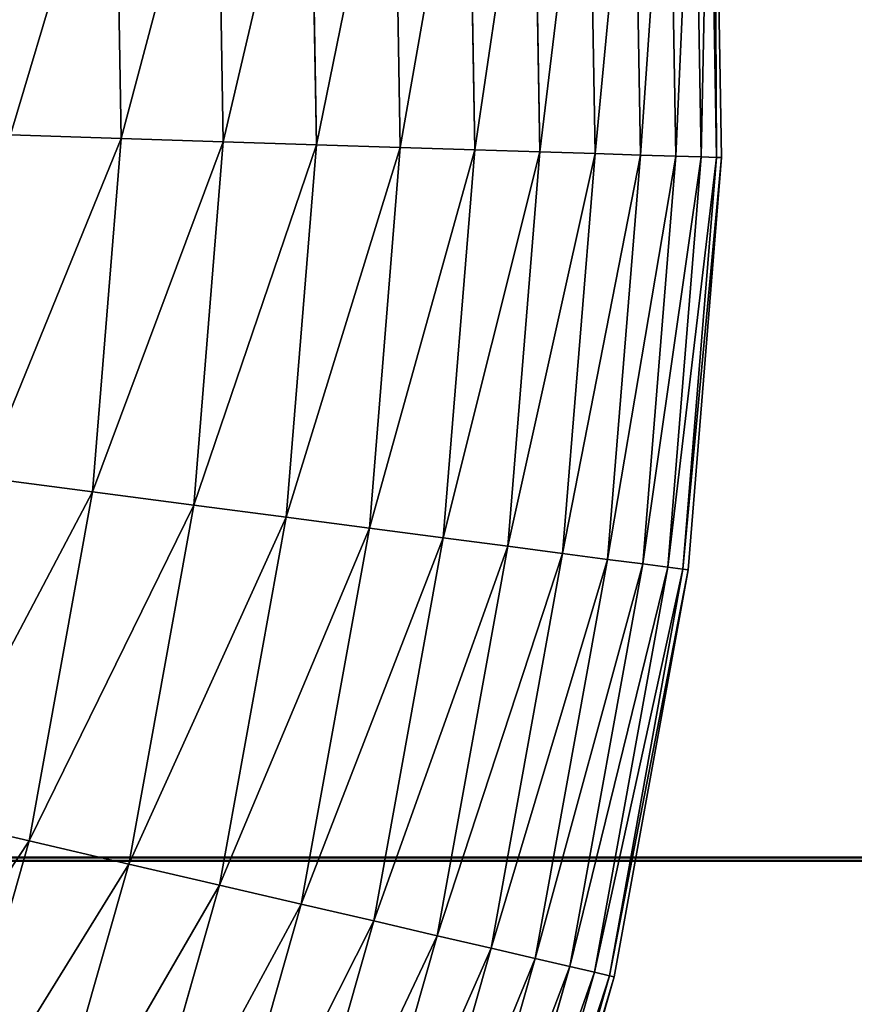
# Model space of a CAD drawing. Extents: x 5 to 635, y -14 to 121.
# Tile 102 of 256: x 97 to 107, y 42 to 54. Entities that reach past the tile are written whole.
import ezdxf

# ---------------------------------------------------------------- set-up
doc = ezdxf.new("R2010")
doc.units = 0
doc.layers.get('0').update_dxf_attribs({"color": 13, "linetype": 'CONTINUOUS'})

# ---------------------------------------------------------------- blocks, each defined once
blk = doc.blocks.new('COMPONENT_4')
for p, q in [((99.708, 48.387, 45.039), (99.624, 53.269, 45.039)), ((99.708, 48.387, 54.841), (99.624, 53.269, 54.841)), ((99.889, 48.381, 47.486), (99.805, 53.281, 47.486)), ((99.889, 48.381, 52.393), (99.805, 53.281, 52.393)), ((99.949, 48.379, 49.94), (99.865, 53.285, 49.94)), ((98.45, 48.427, 37.791), (98.368, 53.186, 37.791)), ((98.45, 48.427, 62.089), (98.368, 53.186, 62.089)), ((98.988, 48.41, 40.185), (98.905, 53.222, 40.185)), ((98.988, 48.41, 59.694), (98.905, 53.222, 59.694)), ((99.408, 48.397, 42.603), (99.324, 53.249, 42.603)), ((99.408, 48.397, 57.276), (99.324, 53.249, 57.276)), ((97.024, 48.473, 33.095), (96.945, 53.092, 33.095)), ((97.024, 48.473, 66.784), (96.945, 53.092, 66.784)), ((97.795, 48.448, 35.426), (97.714, 53.143, 35.426)), ((97.795, 48.448, 64.454), (97.714, 53.143, 64.454)), ((95.145, 48.533, 28.562), (95.069, 52.967, 28.562)), ((95.145, 48.533, 71.318), (95.069, 52.967, 71.318)), ((96.14, 48.501, 30.806), (96.063, 53.033, 30.806)), ((96.14, 48.501, 69.074), (96.063, 53.033, 69.074)), ((92.831, 48.607, 24.235), (92.758, 52.814, 24.235)), ((92.831, 48.607, 75.645), (92.758, 52.814, 75.645)), ((94.041, 48.568, 26.37), (93.967, 52.894, 26.37)), ((94.041, 48.568, 73.51), (93.967, 52.894, 73.51)), ((92.831, 48.607, 24.235), (91.517, 48.648, 22.161)), ((92.831, 48.607, 75.645), (91.517, 48.648, 77.718)), ((92.49, 44.413, 24.235), (92.831, 48.607, 24.235)), ((92.49, 44.413, 75.645), (92.831, 48.607, 75.645)), ((94.041, 48.568, 26.37), (92.831, 48.607, 24.235)), ((94.041, 48.568, 73.51), (92.831, 48.607, 75.645)), ((93.691, 44.255, 26.37), (94.041, 48.568, 26.37)), ((93.691, 44.255, 73.51), (94.041, 48.568, 73.51)), ((95.145, 48.533, 28.562), (94.041, 48.568, 26.37)), ((95.145, 48.533, 71.318), (94.041, 48.568, 73.51)), ((94.786, 44.112, 28.562), (95.145, 48.533, 28.562)), ((94.786, 44.112, 71.318), (95.145, 48.533, 71.318)), ((96.14, 48.501, 30.806), (95.145, 48.533, 28.562)), ((96.14, 48.501, 69.074), (95.145, 48.533, 71.318)), ((95.774, 43.983, 30.806), (96.14, 48.501, 30.806)), ((95.774, 43.983, 69.074), (96.14, 48.501, 69.074)), ((97.024, 48.473, 33.095), (96.14, 48.501, 30.806)), ((97.024, 48.473, 66.784), (96.14, 48.501, 69.074)), ((96.65, 43.868, 33.095), (97.024, 48.473, 33.095)), ((96.65, 43.868, 66.784), (97.024, 48.473, 66.784)), ((97.795, 48.448, 35.426), (97.024, 48.473, 33.095)), ((97.795, 48.448, 64.454), (97.024, 48.473, 66.784)), ((97.415, 43.768, 35.426), (97.795, 48.448, 35.426)), ((97.415, 43.768, 64.454), (97.795, 48.448, 64.454)), ((98.45, 48.427, 37.791), (97.795, 48.448, 35.426)), ((98.45, 48.427, 62.089), (97.795, 48.448, 64.454)), ((98.065, 43.683, 37.791), (98.45, 48.427, 37.791)), ((98.065, 43.683, 62.089), (98.45, 48.427, 62.089)), ((98.988, 48.41, 40.185), (98.45, 48.427, 37.791)), ((98.988, 48.41, 59.694), (98.45, 48.427, 62.089)), ((98.598, 43.613, 40.185), (98.988, 48.41, 40.185)), ((98.598, 43.613, 59.694), (98.988, 48.41, 59.694)), ((99.408, 48.397, 42.603), (98.988, 48.41, 40.185)), ((99.408, 48.397, 57.276), (98.988, 48.41, 59.694)), ((99.015, 43.559, 42.603), (99.408, 48.397, 42.603)), ((99.015, 43.559, 57.276), (99.408, 48.397, 57.276)), ((99.313, 43.52, 45.039), (99.708, 48.387, 45.039)), ((99.313, 43.52, 54.841), (99.708, 48.387, 54.841)), ((99.708, 48.387, 45.039), (99.408, 48.397, 42.603)), ((99.708, 48.387, 54.841), (99.408, 48.397, 57.276)), ((99.492, 43.496, 47.486), (99.889, 48.381, 47.486)), ((99.492, 43.496, 52.393), (99.889, 48.381, 52.393)), ((99.552, 43.489, 49.94), (99.949, 48.379, 49.94)), ((99.889, 48.381, 47.486), (99.708, 48.387, 45.039)), ((99.889, 48.381, 52.393), (99.708, 48.387, 54.841)), ((99.949, 48.379, 49.94), (99.889, 48.381, 47.486)), ((99.949, 48.379, 49.94), (99.889, 48.381, 52.393)), ((92.49, 44.413, 24.235), (91.187, 44.583, 22.161)), ((92.49, 44.413, 75.645), (91.187, 44.583, 77.718)), ((91.74, 40.272, 24.235), (92.49, 44.413, 24.235)), ((91.74, 40.272, 75.645), (92.49, 44.413, 75.645)), ((93.691, 44.255, 26.37), (92.49, 44.413, 24.235)), ((93.691, 44.255, 73.51), (92.49, 44.413, 75.645)), ((92.92, 39.998, 26.37), (93.691, 44.255, 26.37)), ((92.92, 39.998, 73.51), (93.691, 44.255, 73.51)), ((94.786, 44.112, 28.562), (93.691, 44.255, 26.37)), ((94.786, 44.112, 71.318), (93.691, 44.255, 73.51)), ((93.996, 39.748, 28.562), (94.786, 44.112, 28.562)), ((93.996, 39.748, 71.318), (94.786, 44.112, 71.318)), ((95.774, 43.983, 30.806), (94.786, 44.112, 28.562)), ((95.774, 43.983, 69.074), (94.786, 44.112, 71.318)), ((94.966, 39.523, 30.806), (95.774, 43.983, 30.806)), ((94.966, 39.523, 69.074), (95.774, 43.983, 69.074)), ((96.65, 43.868, 33.095), (95.774, 43.983, 30.806)), ((96.65, 43.868, 66.784), (95.774, 43.983, 69.074)), ((95.827, 39.323, 33.095), (96.65, 43.868, 33.095)), ((95.827, 39.323, 66.784), (96.65, 43.868, 66.784)), ((97.415, 43.768, 35.426), (96.65, 43.868, 33.095)), ((97.415, 43.768, 64.454), (96.65, 43.868, 66.784)), ((96.578, 39.148, 35.426), (97.415, 43.768, 35.426)), ((96.578, 39.148, 64.454), (97.415, 43.768, 64.454)), ((98.065, 43.683, 37.791), (97.415, 43.768, 35.426)), ((98.065, 43.683, 62.089), (97.415, 43.768, 64.454)), ((97.216, 39, 37.791), (98.065, 43.683, 37.791)), ((97.216, 39, 62.089), (98.065, 43.683, 62.089)), ((97.741, 38.878, 40.185), (98.598, 43.613, 40.185)), ((97.741, 38.878, 59.694), (98.598, 43.613, 59.694)), ((98.598, 43.613, 40.185), (98.065, 43.683, 37.791)), ((98.598, 43.613, 59.694), (98.065, 43.683, 62.089)), ((99.015, 43.559, 42.603), (98.598, 43.613, 40.185)), ((99.015, 43.559, 57.276), (98.598, 43.613, 59.694)), ((98.15, 38.783, 42.603), (99.015, 43.559, 42.603)), ((98.15, 38.783, 57.276), (99.015, 43.559, 57.276)), ((98.443, 38.715, 45.039), (99.313, 43.52, 45.039)), ((98.443, 38.715, 54.841), (99.313, 43.52, 54.841)), ((98.619, 38.674, 47.486), (99.492, 43.496, 47.486)), ((98.619, 38.674, 52.393), (99.492, 43.496, 52.393)), ((98.678, 38.66, 49.94), (99.552, 43.489, 49.94)), ((99.313, 43.52, 45.039), (99.015, 43.559, 42.603)), ((99.313, 43.52, 54.841), (99.015, 43.559, 57.276)), ((99.492, 43.496, 47.486), (99.313, 43.52, 45.039)), ((99.492, 43.496, 52.393), (99.313, 43.52, 54.841)), ((99.552, 43.489, 49.94), (99.492, 43.496, 47.486)), ((99.552, 43.489, 49.94), (99.492, 43.496, 52.393)), ((91.74, 40.272, 24.235), (90.46, 40.569, 22.161)), ((91.74, 40.272, 75.645), (90.46, 40.569, 77.718)), ((90.588, 36.225, 24.235), (91.74, 40.272, 24.235)), ((90.588, 36.225, 75.645), (91.74, 40.272, 75.645)), ((92.92, 39.998, 26.37), (91.74, 40.272, 24.235)), ((92.92, 39.998, 73.51), (91.74, 40.272, 75.645)), ((91.735, 35.837, 26.37), (92.92, 39.998, 26.37)), ((91.735, 35.837, 73.51), (92.92, 39.998, 73.51)), ((93.996, 39.748, 28.562), (92.92, 39.998, 26.37)), ((93.996, 39.748, 71.318), (92.92, 39.998, 73.51)), ((92.782, 35.482, 28.562), (93.996, 39.748, 28.562)), ((92.782, 35.482, 71.318), (93.996, 39.748, 71.318)), ((94.966, 39.523, 30.806), (93.996, 39.748, 28.562)), ((94.966, 39.523, 69.074), (93.996, 39.748, 71.318)), ((93.725, 35.163, 30.806), (94.966, 39.523, 30.806)), ((93.725, 35.163, 69.074), (94.966, 39.523, 69.074)), ((95.827, 39.323, 33.095), (94.966, 39.523, 30.806)), ((95.827, 39.323, 66.784), (94.966, 39.523, 69.074)), ((94.562, 34.88, 33.095), (95.827, 39.323, 33.095)), ((94.562, 34.88, 66.784), (95.827, 39.323, 66.784)), ((96.578, 39.148, 35.426), (95.827, 39.323, 33.095)), ((96.578, 39.148, 64.454), (95.827, 39.323, 66.784)), ((95.292, 34.632, 35.426), (96.578, 39.148, 35.426)), ((95.292, 34.632, 64.454), (96.578, 39.148, 64.454)), ((97.216, 39, 37.791), (96.578, 39.148, 35.426)), ((97.216, 39, 62.089), (96.578, 39.148, 64.454)), ((95.913, 34.422, 37.791), (97.216, 39, 37.791)), ((95.913, 34.422, 62.089), (97.216, 39, 62.089)), ((97.741, 38.878, 40.185), (97.216, 39, 37.791)), ((97.741, 38.878, 59.694), (97.216, 39, 62.089)), ((96.423, 34.25, 40.185), (97.741, 38.878, 40.185)), ((96.423, 34.25, 59.694), (97.741, 38.878, 59.694)), ((96.821, 34.115, 42.603), (98.15, 38.783, 42.603)), ((96.821, 34.115, 57.276), (98.15, 38.783, 57.276)), ((98.15, 38.783, 42.603), (97.741, 38.878, 40.185)), ((98.15, 38.783, 57.276), (97.741, 38.878, 59.694)), ((98.443, 38.715, 45.039), (98.15, 38.783, 42.603)), ((98.443, 38.715, 54.841), (98.15, 38.783, 57.276)), ((97.106, 34.018, 45.039), (98.443, 38.715, 45.039)), ((97.106, 34.018, 54.841), (98.443, 38.715, 54.841)), ((97.277, 33.96, 47.486), (98.619, 38.674, 47.486)), ((97.277, 33.96, 52.393), (98.619, 38.674, 52.393)), ((98.619, 38.674, 47.486), (98.443, 38.715, 45.039)), ((98.619, 38.674, 52.393), (98.443, 38.715, 54.841)), ((98.678, 38.66, 49.94), (98.619, 38.674, 47.486)), ((98.678, 38.66, 49.94), (98.619, 38.674, 52.393)), ((97.334, 33.941, 49.94), (98.678, 38.66, 49.94))]:
    blk.add_line(p, q)
mesh = blk.add_polyface()
corners = [(99.408, 48.397, 42.603), (99.624, 53.269, 45.039), (99.708, 48.387, 45.039), (99.324, 53.249, 42.603)]
mesh.append_faces([[corners[k] for k in face] for face in [(0, 1, 2), (1, 0, 3)]], dxfattribs={"vtx0": -1})
mesh = blk.add_polyface()
corners = [(99.624, 53.269, 54.841), (99.408, 48.397, 57.276), (99.708, 48.387, 54.841), (99.324, 53.249, 57.276)]
mesh.append_faces([[corners[k] for k in face] for face in [(0, 1, 2), (1, 0, 3)]], dxfattribs={"vtx0": -1})
mesh = blk.add_polyface()
corners = [(99.708, 48.387, 45.039), (99.805, 53.281, 47.486), (99.889, 48.381, 47.486), (99.624, 53.269, 45.039)]
mesh.append_faces([[corners[k] for k in face] for face in [(0, 1, 2), (1, 0, 3)]], dxfattribs={"vtx0": -1})
mesh = blk.add_polyface()
corners = [(99.805, 53.281, 52.393), (99.708, 48.387, 54.841), (99.889, 48.381, 52.393), (99.624, 53.269, 54.841)]
mesh.append_faces([[corners[k] for k in face] for face in [(0, 1, 2), (1, 0, 3)]], dxfattribs={"vtx0": -1})
mesh = blk.add_polyface()
corners = [(99.889, 48.381, 47.486), (99.865, 53.285, 49.94), (99.949, 48.379, 49.94), (99.805, 53.281, 47.486)]
mesh.append_faces([[corners[k] for k in face] for face in [(0, 1, 2), (1, 0, 3)]], dxfattribs={"vtx0": -1})
mesh = blk.add_polyface()
corners = [(99.865, 53.285, 49.94), (99.889, 48.381, 52.393), (99.949, 48.379, 49.94), (99.805, 53.281, 52.393)]
mesh.append_faces([[corners[k] for k in face] for face in [(0, 1, 2), (1, 0, 3)]], dxfattribs={"vtx0": -1})
mesh = blk.add_polyface()
corners = [(97.795, 48.448, 35.426), (98.368, 53.186, 37.791), (98.45, 48.427, 37.791), (97.714, 53.143, 35.426)]
mesh.append_faces([[corners[k] for k in face] for face in [(0, 1, 2), (1, 0, 3)]], dxfattribs={"vtx0": -1})
mesh = blk.add_polyface()
corners = [(98.368, 53.186, 62.089), (97.795, 48.448, 64.454), (98.45, 48.427, 62.089), (97.714, 53.143, 64.454)]
mesh.append_faces([[corners[k] for k in face] for face in [(0, 1, 2), (1, 0, 3)]], dxfattribs={"vtx0": -1})
mesh = blk.add_polyface()
corners = [(98.45, 48.427, 37.791), (98.905, 53.222, 40.185), (98.988, 48.41, 40.185), (98.368, 53.186, 37.791)]
mesh.append_faces([[corners[k] for k in face] for face in [(0, 1, 2), (1, 0, 3)]], dxfattribs={"vtx0": -1})
mesh = blk.add_polyface()
corners = [(98.905, 53.222, 59.694), (98.45, 48.427, 62.089), (98.988, 48.41, 59.694), (98.368, 53.186, 62.089)]
mesh.append_faces([[corners[k] for k in face] for face in [(0, 1, 2), (1, 0, 3)]], dxfattribs={"vtx0": -1})
mesh = blk.add_polyface()
corners = [(98.988, 48.41, 40.185), (99.324, 53.249, 42.603), (99.408, 48.397, 42.603), (98.905, 53.222, 40.185)]
mesh.append_faces([[corners[k] for k in face] for face in [(0, 1, 2), (1, 0, 3)]], dxfattribs={"vtx0": -1})
mesh = blk.add_polyface()
corners = [(99.324, 53.249, 57.276), (98.988, 48.41, 59.694), (99.408, 48.397, 57.276), (98.905, 53.222, 59.694)]
mesh.append_faces([[corners[k] for k in face] for face in [(0, 1, 2), (1, 0, 3)]], dxfattribs={"vtx0": -1})
mesh = blk.add_polyface()
corners = [(96.14, 48.501, 30.806), (96.945, 53.092, 33.095), (97.024, 48.473, 33.095), (96.063, 53.033, 30.806)]
mesh.append_faces([[corners[k] for k in face] for face in [(0, 1, 2), (1, 0, 3)]], dxfattribs={"vtx0": -1})
mesh = blk.add_polyface()
corners = [(96.945, 53.092, 66.784), (96.14, 48.501, 69.074), (97.024, 48.473, 66.784), (96.063, 53.033, 69.074)]
mesh.append_faces([[corners[k] for k in face] for face in [(0, 1, 2), (1, 0, 3)]], dxfattribs={"vtx0": -1})
mesh = blk.add_polyface()
corners = [(97.024, 48.473, 33.095), (97.714, 53.143, 35.426), (97.795, 48.448, 35.426), (96.945, 53.092, 33.095)]
mesh.append_faces([[corners[k] for k in face] for face in [(0, 1, 2), (1, 0, 3)]], dxfattribs={"vtx0": -1})
mesh = blk.add_polyface()
corners = [(97.714, 53.143, 64.454), (97.024, 48.473, 66.784), (97.795, 48.448, 64.454), (96.945, 53.092, 66.784)]
mesh.append_faces([[corners[k] for k in face] for face in [(0, 1, 2), (1, 0, 3)]], dxfattribs={"vtx0": -1})
mesh = blk.add_polyface()
corners = [(94.041, 48.568, 26.37), (95.069, 52.967, 28.562), (95.145, 48.533, 28.562), (93.967, 52.894, 26.37)]
mesh.append_faces([[corners[k] for k in face] for face in [(0, 1, 2), (1, 0, 3)]], dxfattribs={"vtx0": -1})
mesh = blk.add_polyface()
corners = [(95.069, 52.967, 71.318), (94.041, 48.568, 73.51), (95.145, 48.533, 71.318), (93.967, 52.894, 73.51)]
mesh.append_faces([[corners[k] for k in face] for face in [(0, 1, 2), (1, 0, 3)]], dxfattribs={"vtx0": -1})
mesh = blk.add_polyface()
corners = [(95.145, 48.533, 28.562), (96.063, 53.033, 30.806), (96.14, 48.501, 30.806), (95.069, 52.967, 28.562)]
mesh.append_faces([[corners[k] for k in face] for face in [(0, 1, 2), (1, 0, 3)]], dxfattribs={"vtx0": -1})
mesh = blk.add_polyface()
corners = [(96.063, 53.033, 69.074), (95.145, 48.533, 71.318), (96.14, 48.501, 69.074), (95.069, 52.967, 71.318)]
mesh.append_faces([[corners[k] for k in face] for face in [(0, 1, 2), (1, 0, 3)]], dxfattribs={"vtx0": -1})
mesh = blk.add_polyface()
corners = [(91.517, 48.648, 22.161), (92.758, 52.814, 24.235), (92.831, 48.607, 24.235), (91.447, 52.727, 22.161)]
mesh.append_faces([[corners[k] for k in face] for face in [(0, 1, 2), (1, 0, 3)]], dxfattribs={"vtx0": -1})
mesh = blk.add_polyface()
corners = [(92.758, 52.814, 75.645), (91.517, 48.648, 77.718), (92.831, 48.607, 75.645), (91.447, 52.727, 77.718)]
mesh.append_faces([[corners[k] for k in face] for face in [(0, 1, 2), (1, 0, 3)]], dxfattribs={"vtx0": -1})
mesh = blk.add_polyface()
corners = [(92.831, 48.607, 24.235), (93.967, 52.894, 26.37), (94.041, 48.568, 26.37), (92.758, 52.814, 24.235)]
mesh.append_faces([[corners[k] for k in face] for face in [(0, 1, 2), (1, 0, 3)]], dxfattribs={"vtx0": -1})
mesh = blk.add_polyface()
corners = [(93.967, 52.894, 73.51), (92.831, 48.607, 75.645), (94.041, 48.568, 73.51), (92.758, 52.814, 75.645)]
mesh.append_faces([[corners[k] for k in face] for face in [(0, 1, 2), (1, 0, 3)]], dxfattribs={"vtx0": -1})
mesh = blk.add_polyface()
corners = [(91.187, 44.583, 22.161), (92.831, 48.607, 24.235), (92.49, 44.413, 24.235), (91.517, 48.648, 22.161)]
mesh.append_faces([[corners[k] for k in face] for face in [(0, 1, 2), (1, 0, 3)]], dxfattribs={"vtx0": -1})
mesh = blk.add_polyface()
corners = [(92.831, 48.607, 75.645), (91.187, 44.583, 77.718), (92.49, 44.413, 75.645), (91.517, 48.648, 77.718)]
mesh.append_faces([[corners[k] for k in face] for face in [(0, 1, 2), (1, 0, 3)]], dxfattribs={"vtx0": -1})
mesh = blk.add_polyface()
corners = [(92.49, 44.413, 24.235), (94.041, 48.568, 26.37), (93.691, 44.255, 26.37), (92.831, 48.607, 24.235)]
mesh.append_faces([[corners[k] for k in face] for face in [(0, 1, 2), (1, 0, 3)]], dxfattribs={"vtx0": -1})
mesh = blk.add_polyface()
corners = [(94.041, 48.568, 73.51), (92.49, 44.413, 75.645), (93.691, 44.255, 73.51), (92.831, 48.607, 75.645)]
mesh.append_faces([[corners[k] for k in face] for face in [(0, 1, 2), (1, 0, 3)]], dxfattribs={"vtx0": -1})
mesh = blk.add_polyface()
corners = [(93.691, 44.255, 26.37), (95.145, 48.533, 28.562), (94.786, 44.112, 28.562), (94.041, 48.568, 26.37)]
mesh.append_faces([[corners[k] for k in face] for face in [(0, 1, 2), (1, 0, 3)]], dxfattribs={"vtx0": -1})
mesh = blk.add_polyface()
corners = [(95.145, 48.533, 71.318), (93.691, 44.255, 73.51), (94.786, 44.112, 71.318), (94.041, 48.568, 73.51)]
mesh.append_faces([[corners[k] for k in face] for face in [(0, 1, 2), (1, 0, 3)]], dxfattribs={"vtx0": -1})
mesh = blk.add_polyface()
corners = [(94.786, 44.112, 28.562), (96.14, 48.501, 30.806), (95.774, 43.983, 30.806), (95.145, 48.533, 28.562)]
mesh.append_faces([[corners[k] for k in face] for face in [(0, 1, 2), (1, 0, 3)]], dxfattribs={"vtx0": -1})
mesh = blk.add_polyface()
corners = [(96.14, 48.501, 69.074), (94.786, 44.112, 71.318), (95.774, 43.983, 69.074), (95.145, 48.533, 71.318)]
mesh.append_faces([[corners[k] for k in face] for face in [(0, 1, 2), (1, 0, 3)]], dxfattribs={"vtx0": -1})
mesh = blk.add_polyface()
corners = [(95.774, 43.983, 30.806), (97.024, 48.473, 33.095), (96.65, 43.868, 33.095), (96.14, 48.501, 30.806)]
mesh.append_faces([[corners[k] for k in face] for face in [(0, 1, 2), (1, 0, 3)]], dxfattribs={"vtx0": -1})
mesh = blk.add_polyface()
corners = [(97.024, 48.473, 66.784), (95.774, 43.983, 69.074), (96.65, 43.868, 66.784), (96.14, 48.501, 69.074)]
mesh.append_faces([[corners[k] for k in face] for face in [(0, 1, 2), (1, 0, 3)]], dxfattribs={"vtx0": -1})
mesh = blk.add_polyface()
corners = [(96.65, 43.868, 33.095), (97.795, 48.448, 35.426), (97.415, 43.768, 35.426), (97.024, 48.473, 33.095)]
mesh.append_faces([[corners[k] for k in face] for face in [(0, 1, 2), (1, 0, 3)]], dxfattribs={"vtx0": -1})
mesh = blk.add_polyface()
corners = [(97.795, 48.448, 64.454), (96.65, 43.868, 66.784), (97.415, 43.768, 64.454), (97.024, 48.473, 66.784)]
mesh.append_faces([[corners[k] for k in face] for face in [(0, 1, 2), (1, 0, 3)]], dxfattribs={"vtx0": -1})
mesh = blk.add_polyface()
corners = [(97.415, 43.768, 35.426), (98.45, 48.427, 37.791), (98.065, 43.683, 37.791), (97.795, 48.448, 35.426)]
mesh.append_faces([[corners[k] for k in face] for face in [(0, 1, 2), (1, 0, 3)]], dxfattribs={"vtx0": -1})
mesh = blk.add_polyface()
corners = [(98.45, 48.427, 62.089), (97.415, 43.768, 64.454), (98.065, 43.683, 62.089), (97.795, 48.448, 64.454)]
mesh.append_faces([[corners[k] for k in face] for face in [(0, 1, 2), (1, 0, 3)]], dxfattribs={"vtx0": -1})
mesh = blk.add_polyface()
corners = [(98.065, 43.683, 37.791), (98.988, 48.41, 40.185), (98.598, 43.613, 40.185), (98.45, 48.427, 37.791)]
mesh.append_faces([[corners[k] for k in face] for face in [(0, 1, 2), (1, 0, 3)]], dxfattribs={"vtx0": -1})
mesh = blk.add_polyface()
corners = [(98.988, 48.41, 59.694), (98.065, 43.683, 62.089), (98.598, 43.613, 59.694), (98.45, 48.427, 62.089)]
mesh.append_faces([[corners[k] for k in face] for face in [(0, 1, 2), (1, 0, 3)]], dxfattribs={"vtx0": -1})
mesh = blk.add_polyface()
corners = [(98.598, 43.613, 40.185), (99.408, 48.397, 42.603), (99.015, 43.559, 42.603), (98.988, 48.41, 40.185)]
mesh.append_faces([[corners[k] for k in face] for face in [(0, 1, 2), (1, 0, 3)]], dxfattribs={"vtx0": -1})
mesh = blk.add_polyface()
corners = [(99.408, 48.397, 57.276), (98.598, 43.613, 59.694), (99.015, 43.559, 57.276), (98.988, 48.41, 59.694)]
mesh.append_faces([[corners[k] for k in face] for face in [(0, 1, 2), (1, 0, 3)]], dxfattribs={"vtx0": -1})
mesh = blk.add_polyface()
corners = [(99.015, 43.559, 42.603), (99.708, 48.387, 45.039), (99.313, 43.52, 45.039), (99.408, 48.397, 42.603)]
mesh.append_faces([[corners[k] for k in face] for face in [(0, 1, 2), (1, 0, 3)]], dxfattribs={"vtx0": -1})
mesh = blk.add_polyface()
corners = [(99.708, 48.387, 54.841), (99.015, 43.559, 57.276), (99.313, 43.52, 54.841), (99.408, 48.397, 57.276)]
mesh.append_faces([[corners[k] for k in face] for face in [(0, 1, 2), (1, 0, 3)]], dxfattribs={"vtx0": -1})
mesh = blk.add_polyface()
corners = [(99.313, 43.52, 45.039), (99.889, 48.381, 47.486), (99.492, 43.496, 47.486), (99.708, 48.387, 45.039)]
mesh.append_faces([[corners[k] for k in face] for face in [(0, 1, 2), (1, 0, 3)]], dxfattribs={"vtx0": -1})
mesh = blk.add_polyface()
corners = [(99.889, 48.381, 52.393), (99.313, 43.52, 54.841), (99.492, 43.496, 52.393), (99.708, 48.387, 54.841)]
mesh.append_faces([[corners[k] for k in face] for face in [(0, 1, 2), (1, 0, 3)]], dxfattribs={"vtx0": -1})
mesh = blk.add_polyface()
corners = [(99.492, 43.496, 47.486), (99.949, 48.379, 49.94), (99.552, 43.489, 49.94), (99.889, 48.381, 47.486)]
mesh.append_faces([[corners[k] for k in face] for face in [(0, 1, 2), (1, 0, 3)]], dxfattribs={"vtx0": -1})
mesh = blk.add_polyface()
corners = [(99.949, 48.379, 49.94), (99.492, 43.496, 52.393), (99.552, 43.489, 49.94), (99.889, 48.381, 52.393)]
mesh.append_faces([[corners[k] for k in face] for face in [(0, 1, 2), (1, 0, 3)]], dxfattribs={"vtx0": -1})
mesh = blk.add_polyface()
corners = [(90.46, 40.569, 22.161), (92.49, 44.413, 24.235), (91.74, 40.272, 24.235), (91.187, 44.583, 22.161)]
mesh.append_faces([[corners[k] for k in face] for face in [(0, 1, 2), (1, 0, 3)]], dxfattribs={"vtx0": -1})
mesh = blk.add_polyface()
corners = [(92.49, 44.413, 75.645), (90.46, 40.569, 77.718), (91.74, 40.272, 75.645), (91.187, 44.583, 77.718)]
mesh.append_faces([[corners[k] for k in face] for face in [(0, 1, 2), (1, 0, 3)]], dxfattribs={"vtx0": -1})
mesh = blk.add_polyface()
corners = [(91.74, 40.272, 24.235), (93.691, 44.255, 26.37), (92.92, 39.998, 26.37), (92.49, 44.413, 24.235)]
mesh.append_faces([[corners[k] for k in face] for face in [(0, 1, 2), (1, 0, 3)]], dxfattribs={"vtx0": -1})
mesh = blk.add_polyface()
corners = [(93.691, 44.255, 73.51), (91.74, 40.272, 75.645), (92.92, 39.998, 73.51), (92.49, 44.413, 75.645)]
mesh.append_faces([[corners[k] for k in face] for face in [(0, 1, 2), (1, 0, 3)]], dxfattribs={"vtx0": -1})
mesh = blk.add_polyface()
corners = [(92.92, 39.998, 26.37), (94.786, 44.112, 28.562), (93.996, 39.748, 28.562), (93.691, 44.255, 26.37)]
mesh.append_faces([[corners[k] for k in face] for face in [(0, 1, 2), (1, 0, 3)]], dxfattribs={"vtx0": -1})
mesh = blk.add_polyface()
corners = [(94.786, 44.112, 71.318), (92.92, 39.998, 73.51), (93.996, 39.748, 71.318), (93.691, 44.255, 73.51)]
mesh.append_faces([[corners[k] for k in face] for face in [(0, 1, 2), (1, 0, 3)]], dxfattribs={"vtx0": -1})
mesh = blk.add_polyface()
corners = [(93.996, 39.748, 28.562), (95.774, 43.983, 30.806), (94.966, 39.523, 30.806), (94.786, 44.112, 28.562)]
mesh.append_faces([[corners[k] for k in face] for face in [(0, 1, 2), (1, 0, 3)]], dxfattribs={"vtx0": -1})
mesh = blk.add_polyface()
corners = [(95.774, 43.983, 69.074), (93.996, 39.748, 71.318), (94.966, 39.523, 69.074), (94.786, 44.112, 71.318)]
mesh.append_faces([[corners[k] for k in face] for face in [(0, 1, 2), (1, 0, 3)]], dxfattribs={"vtx0": -1})
mesh = blk.add_polyface()
corners = [(94.966, 39.523, 30.806), (96.65, 43.868, 33.095), (95.827, 39.323, 33.095), (95.774, 43.983, 30.806)]
mesh.append_faces([[corners[k] for k in face] for face in [(0, 1, 2), (1, 0, 3)]], dxfattribs={"vtx0": -1})
mesh = blk.add_polyface()
corners = [(96.65, 43.868, 66.784), (94.966, 39.523, 69.074), (95.827, 39.323, 66.784), (95.774, 43.983, 69.074)]
mesh.append_faces([[corners[k] for k in face] for face in [(0, 1, 2), (1, 0, 3)]], dxfattribs={"vtx0": -1})
mesh = blk.add_polyface()
corners = [(95.827, 39.323, 33.095), (97.415, 43.768, 35.426), (96.578, 39.148, 35.426), (96.65, 43.868, 33.095)]
mesh.append_faces([[corners[k] for k in face] for face in [(0, 1, 2), (1, 0, 3)]], dxfattribs={"vtx0": -1})
mesh = blk.add_polyface()
corners = [(97.415, 43.768, 64.454), (95.827, 39.323, 66.784), (96.578, 39.148, 64.454), (96.65, 43.868, 66.784)]
mesh.append_faces([[corners[k] for k in face] for face in [(0, 1, 2), (1, 0, 3)]], dxfattribs={"vtx0": -1})
mesh = blk.add_polyface()
corners = [(96.578, 39.148, 35.426), (98.065, 43.683, 37.791), (97.216, 39, 37.791), (97.415, 43.768, 35.426)]
mesh.append_faces([[corners[k] for k in face] for face in [(0, 1, 2), (1, 0, 3)]], dxfattribs={"vtx0": -1})
mesh = blk.add_polyface()
corners = [(98.065, 43.683, 62.089), (96.578, 39.148, 64.454), (97.216, 39, 62.089), (97.415, 43.768, 64.454)]
mesh.append_faces([[corners[k] for k in face] for face in [(0, 1, 2), (1, 0, 3)]], dxfattribs={"vtx0": -1})
mesh = blk.add_polyface()
corners = [(97.216, 39, 37.791), (98.598, 43.613, 40.185), (97.741, 38.878, 40.185), (98.065, 43.683, 37.791)]
mesh.append_faces([[corners[k] for k in face] for face in [(0, 1, 2), (1, 0, 3)]], dxfattribs={"vtx0": -1})
mesh = blk.add_polyface()
corners = [(98.598, 43.613, 59.694), (97.216, 39, 62.089), (97.741, 38.878, 59.694), (98.065, 43.683, 62.089)]
mesh.append_faces([[corners[k] for k in face] for face in [(0, 1, 2), (1, 0, 3)]], dxfattribs={"vtx0": -1})
mesh = blk.add_polyface()
corners = [(97.741, 38.878, 40.185), (99.015, 43.559, 42.603), (98.15, 38.783, 42.603), (98.598, 43.613, 40.185)]
mesh.append_faces([[corners[k] for k in face] for face in [(0, 1, 2), (1, 0, 3)]], dxfattribs={"vtx0": -1})
mesh = blk.add_polyface()
corners = [(99.015, 43.559, 57.276), (97.741, 38.878, 59.694), (98.15, 38.783, 57.276), (98.598, 43.613, 59.694)]
mesh.append_faces([[corners[k] for k in face] for face in [(0, 1, 2), (1, 0, 3)]], dxfattribs={"vtx0": -1})
mesh = blk.add_polyface()
corners = [(98.15, 38.783, 42.603), (99.313, 43.52, 45.039), (98.443, 38.715, 45.039), (99.015, 43.559, 42.603)]
mesh.append_faces([[corners[k] for k in face] for face in [(0, 1, 2), (1, 0, 3)]], dxfattribs={"vtx0": -1})
mesh = blk.add_polyface()
corners = [(99.313, 43.52, 54.841), (98.15, 38.783, 57.276), (98.443, 38.715, 54.841), (99.015, 43.559, 57.276)]
mesh.append_faces([[corners[k] for k in face] for face in [(0, 1, 2), (1, 0, 3)]], dxfattribs={"vtx0": -1})
mesh = blk.add_polyface()
corners = [(98.443, 38.715, 45.039), (99.492, 43.496, 47.486), (98.619, 38.674, 47.486), (99.313, 43.52, 45.039)]
mesh.append_faces([[corners[k] for k in face] for face in [(0, 1, 2), (1, 0, 3)]], dxfattribs={"vtx0": -1})
mesh = blk.add_polyface()
corners = [(99.492, 43.496, 52.393), (98.443, 38.715, 54.841), (98.619, 38.674, 52.393), (99.313, 43.52, 54.841)]
mesh.append_faces([[corners[k] for k in face] for face in [(0, 1, 2), (1, 0, 3)]], dxfattribs={"vtx0": -1})
mesh = blk.add_polyface()
corners = [(98.619, 38.674, 47.486), (99.552, 43.489, 49.94), (98.678, 38.66, 49.94), (99.492, 43.496, 47.486)]
mesh.append_faces([[corners[k] for k in face] for face in [(0, 1, 2), (1, 0, 3)]], dxfattribs={"vtx0": -1})
mesh = blk.add_polyface()
corners = [(99.552, 43.489, 49.94), (98.619, 38.674, 52.393), (98.678, 38.66, 49.94), (99.492, 43.496, 52.393)]
mesh.append_faces([[corners[k] for k in face] for face in [(0, 1, 2), (1, 0, 3)]], dxfattribs={"vtx0": -1})
mesh = blk.add_polyface()
corners = [(89.343, 36.647, 22.161), (91.74, 40.272, 24.235), (90.588, 36.225, 24.235), (90.46, 40.569, 22.161)]
mesh.append_faces([[corners[k] for k in face] for face in [(0, 1, 2), (1, 0, 3)]], dxfattribs={"vtx0": -1})
mesh = blk.add_polyface()
corners = [(91.74, 40.272, 75.645), (89.343, 36.647, 77.718), (90.588, 36.225, 75.645), (90.46, 40.569, 77.718)]
mesh.append_faces([[corners[k] for k in face] for face in [(0, 1, 2), (1, 0, 3)]], dxfattribs={"vtx0": -1})
mesh = blk.add_polyface()
corners = [(90.588, 36.225, 24.235), (92.92, 39.998, 26.37), (91.735, 35.837, 26.37), (91.74, 40.272, 24.235)]
mesh.append_faces([[corners[k] for k in face] for face in [(0, 1, 2), (1, 0, 3)]], dxfattribs={"vtx0": -1})
mesh = blk.add_polyface()
corners = [(92.92, 39.998, 73.51), (90.588, 36.225, 75.645), (91.735, 35.837, 73.51), (91.74, 40.272, 75.645)]
mesh.append_faces([[corners[k] for k in face] for face in [(0, 1, 2), (1, 0, 3)]], dxfattribs={"vtx0": -1})
mesh = blk.add_polyface()
corners = [(91.735, 35.837, 26.37), (93.996, 39.748, 28.562), (92.782, 35.482, 28.562), (92.92, 39.998, 26.37)]
mesh.append_faces([[corners[k] for k in face] for face in [(0, 1, 2), (1, 0, 3)]], dxfattribs={"vtx0": -1})
mesh = blk.add_polyface()
corners = [(93.996, 39.748, 71.318), (91.735, 35.837, 73.51), (92.782, 35.482, 71.318), (92.92, 39.998, 73.51)]
mesh.append_faces([[corners[k] for k in face] for face in [(0, 1, 2), (1, 0, 3)]], dxfattribs={"vtx0": -1})
mesh = blk.add_polyface()
corners = [(92.782, 35.482, 28.562), (94.966, 39.523, 30.806), (93.725, 35.163, 30.806), (93.996, 39.748, 28.562)]
mesh.append_faces([[corners[k] for k in face] for face in [(0, 1, 2), (1, 0, 3)]], dxfattribs={"vtx0": -1})
mesh = blk.add_polyface()
corners = [(94.966, 39.523, 69.074), (92.782, 35.482, 71.318), (93.725, 35.163, 69.074), (93.996, 39.748, 71.318)]
mesh.append_faces([[corners[k] for k in face] for face in [(0, 1, 2), (1, 0, 3)]], dxfattribs={"vtx0": -1})
mesh = blk.add_polyface()
corners = [(93.725, 35.163, 30.806), (95.827, 39.323, 33.095), (94.562, 34.88, 33.095), (94.966, 39.523, 30.806)]
mesh.append_faces([[corners[k] for k in face] for face in [(0, 1, 2), (1, 0, 3)]], dxfattribs={"vtx0": -1})
mesh = blk.add_polyface()
corners = [(95.827, 39.323, 66.784), (93.725, 35.163, 69.074), (94.562, 34.88, 66.784), (94.966, 39.523, 69.074)]
mesh.append_faces([[corners[k] for k in face] for face in [(0, 1, 2), (1, 0, 3)]], dxfattribs={"vtx0": -1})
mesh = blk.add_polyface()
corners = [(94.562, 34.88, 33.095), (96.578, 39.148, 35.426), (95.292, 34.632, 35.426), (95.827, 39.323, 33.095)]
mesh.append_faces([[corners[k] for k in face] for face in [(0, 1, 2), (1, 0, 3)]], dxfattribs={"vtx0": -1})
mesh = blk.add_polyface()
corners = [(96.578, 39.148, 64.454), (94.562, 34.88, 66.784), (95.292, 34.632, 64.454), (95.827, 39.323, 66.784)]
mesh.append_faces([[corners[k] for k in face] for face in [(0, 1, 2), (1, 0, 3)]], dxfattribs={"vtx0": -1})
mesh = blk.add_polyface()
corners = [(95.292, 34.632, 35.426), (97.216, 39, 37.791), (95.913, 34.422, 37.791), (96.578, 39.148, 35.426)]
mesh.append_faces([[corners[k] for k in face] for face in [(0, 1, 2), (1, 0, 3)]], dxfattribs={"vtx0": -1})
mesh = blk.add_polyface()
corners = [(97.216, 39, 62.089), (95.292, 34.632, 64.454), (95.913, 34.422, 62.089), (96.578, 39.148, 64.454)]
mesh.append_faces([[corners[k] for k in face] for face in [(0, 1, 2), (1, 0, 3)]], dxfattribs={"vtx0": -1})
mesh = blk.add_polyface()
corners = [(95.913, 34.422, 37.791), (97.741, 38.878, 40.185), (96.423, 34.25, 40.185), (97.216, 39, 37.791)]
mesh.append_faces([[corners[k] for k in face] for face in [(0, 1, 2), (1, 0, 3)]], dxfattribs={"vtx0": -1})
mesh = blk.add_polyface()
corners = [(97.741, 38.878, 59.694), (95.913, 34.422, 62.089), (96.423, 34.25, 59.694), (97.216, 39, 62.089)]
mesh.append_faces([[corners[k] for k in face] for face in [(0, 1, 2), (1, 0, 3)]], dxfattribs={"vtx0": -1})
mesh = blk.add_polyface()
corners = [(96.423, 34.25, 40.185), (98.15, 38.783, 42.603), (96.821, 34.115, 42.603), (97.741, 38.878, 40.185)]
mesh.append_faces([[corners[k] for k in face] for face in [(0, 1, 2), (1, 0, 3)]], dxfattribs={"vtx0": -1})
mesh = blk.add_polyface()
corners = [(98.15, 38.783, 57.276), (96.423, 34.25, 59.694), (96.821, 34.115, 57.276), (97.741, 38.878, 59.694)]
mesh.append_faces([[corners[k] for k in face] for face in [(0, 1, 2), (1, 0, 3)]], dxfattribs={"vtx0": -1})
mesh = blk.add_polyface()
corners = [(96.821, 34.115, 42.603), (98.443, 38.715, 45.039), (97.106, 34.018, 45.039), (98.15, 38.783, 42.603)]
mesh.append_faces([[corners[k] for k in face] for face in [(0, 1, 2), (1, 0, 3)]], dxfattribs={"vtx0": -1})
mesh = blk.add_polyface()
corners = [(98.443, 38.715, 54.841), (96.821, 34.115, 57.276), (97.106, 34.018, 54.841), (98.15, 38.783, 57.276)]
mesh.append_faces([[corners[k] for k in face] for face in [(0, 1, 2), (1, 0, 3)]], dxfattribs={"vtx0": -1})
mesh = blk.add_polyface()
corners = [(97.106, 34.018, 45.039), (98.619, 38.674, 47.486), (97.277, 33.96, 47.486), (98.443, 38.715, 45.039)]
mesh.append_faces([[corners[k] for k in face] for face in [(0, 1, 2), (1, 0, 3)]], dxfattribs={"vtx0": -1})
mesh = blk.add_polyface()
corners = [(98.619, 38.674, 52.393), (97.106, 34.018, 54.841), (97.277, 33.96, 52.393), (98.443, 38.715, 54.841)]
mesh.append_faces([[corners[k] for k in face] for face in [(0, 1, 2), (1, 0, 3)]], dxfattribs={"vtx0": -1})
mesh = blk.add_polyface()
corners = [(97.277, 33.96, 47.486), (98.678, 38.66, 49.94), (97.334, 33.941, 49.94), (98.619, 38.674, 47.486)]
mesh.append_faces([[corners[k] for k in face] for face in [(0, 1, 2), (1, 0, 3)]], dxfattribs={"vtx0": -1})
mesh = blk.add_polyface()
corners = [(98.678, 38.66, 49.94), (97.277, 33.96, 52.393), (97.334, 33.941, 49.94), (98.619, 38.674, 52.393)]
mesh.append_faces([[corners[k] for k in face] for face in [(0, 1, 2), (1, 0, 3)]], dxfattribs={"vtx0": -1})
blk = doc.blocks.new('COMPONENT_5')
blk.add_blockref('COMPONENT_4', (0, 0))
blk = doc.blocks.new('GROUP_2')
blk.add_line((251.5, 23.097), (1210.5, 23.097))
mesh = blk.add_polyface()
corners = [(1210.5, 25.547, 0.12), (251.5, 23.097), (251.5, 25.547, 0.12), (1210.5, 23.097)]
mesh.append_faces([[corners[k] for k in face] for face in [(0, 1, 2), (1, 0, 3)]], dxfattribs={"vtx0": -1})
mesh = blk.add_polyface()
corners = [(1210.5, 23.097), (251.5, 20.647, 0.12), (251.5, 23.097), (1210.5, 20.647, 0.12)]
mesh.append_faces([[corners[k] for k in face] for face in [(0, 1, 2), (1, 0, 3)]], dxfattribs={"vtx0": -1})
blk = doc.blocks.new('GROUP_3')
blk.add_blockref('COMPONENT_5', (0, 1.542))
at = {"extrusion": (-3.88578e-16, 1, 5.55112e-17), "xscale": 0.6562499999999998, "yscale": 0.3999999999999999, "zscale": 0.3999999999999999, "rotation": 180}
blk.add_blockref('GROUP_2', (164.636, 119.618, 41.575), dxfattribs=at)

msp = doc.modelspace()

# ---------------------------------------------------------------- block references
msp.add_blockref('GROUP_3', (5.278, 2.031, 2.908))

doc.saveas('drawing.dxf')
